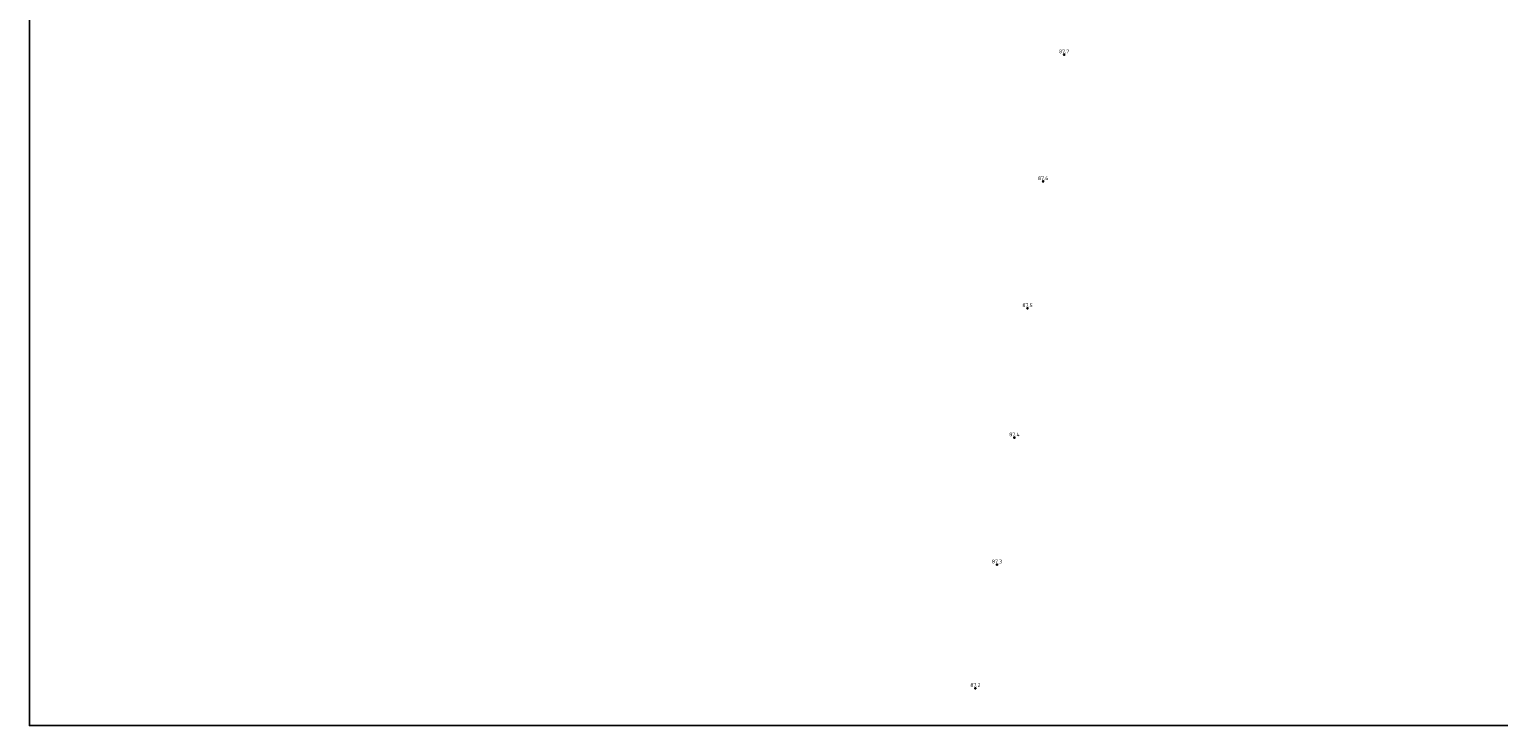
# Model space of a CAD drawing. Header units: metres. Extents: x 197534 to 199732, y 357153 to 363782.
# Tile 1 of 4: x 197534 to 198633, y 361374 to 361895. Entities that reach past the tile are written whole.
import ezdxf
from ezdxf.enums import TextEntityAlignment as Align

# ---------------------------------------------------------------- set-up
doc = ezdxf.new("R2010")
doc.units = ezdxf.units.M
doc.layers.add('hectometerpunten', color=7, linetype='Continuous')
doc.layers.add('hectometerpunten_001', color=1, linetype='Continuous')
doc.layers.add('X-XX-AL-T25', color=7, linetype='Continuous', lineweight=25)
doc.styles.add('NLCS-ISO-M500-T25', font='NLCS-ISO.ttf', dxfattribs={"height": 1.25})

# ---------------------------------------------------------------- blocks, each defined once
blk = doc.blocks.new('Rivier_kilometrering')
h = blk.add_hatch(color=256)
h.dxf.hatch_style = 1
h.paths.add_polyline_path([(-0.23, 0, 0.261667), (-0.12, -0.2), (0.12, 0.2, 0.585204)], flags=17)
h.paths.add_polyline_path([(0.23, 0, 1), (-0.23, 0, 1)])
blk.add_circle((0, 0), 0.232)
at = {"layer": 'X-XX-AL-T25', "ltscale": 0.1, "style": 'NLCS-ISO-M500-T25'}
blk.add_attdef('KILOMETER', text='', height=1.39, dxfattribs=at).set_placement((0, 0.5), align=Align.CENTER)

msp = doc.modelspace()

# ---------------------------------------------------------------- linework, layer by layer
msp.add_lwpolyline([(197534.4, 363782.1), (199732.2, 363782.1), (199732.2, 361374.5), (197534.4, 361374.5)], close=True)

# ---------------------------------------------------------------- block references
at = {"layer": 'hectometerpunten'}
ref = msp.add_blockref('Rivier_kilometrering', (198308.3, 361876.6), dxfattribs=dict(at, xscale=2, yscale=2, zscale=2))
ref.add_attrib('KILOMETER', '87.7', dxfattribs={"layer": 'hectometerpunten_001', "height": 2.78, "style": 'NLCS-ISO-M500-T25'}).set_placement((198308.3, 361877.6), align=Align.CENTER)
ref = msp.add_blockref('Rivier_kilometrering', (198292.6, 361781.7), dxfattribs=dict(at, xscale=2, yscale=2, zscale=2))
ref.add_attrib('KILOMETER', '87.6', dxfattribs={"layer": 'hectometerpunten_001', "height": 2.78, "style": 'NLCS-ISO-M500-T25'}).set_placement((198292.6, 361782.7), align=Align.CENTER)
ref = msp.add_blockref('Rivier_kilometrering', (198280.9, 361686.7), dxfattribs=dict(at, xscale=2, yscale=2, zscale=2))
ref.add_attrib('KILOMETER', '87.5', dxfattribs={"layer": 'hectometerpunten_001', "height": 2.78, "style": 'NLCS-ISO-M500-T25'}).set_placement((198280.9, 361687.7), align=Align.CENTER)
ref = msp.add_blockref('Rivier_kilometrering', (198271.1, 361590), dxfattribs=dict(at, xscale=2, yscale=2, zscale=2))
ref.add_attrib('KILOMETER', '87.4', dxfattribs={"layer": 'hectometerpunten_001', "height": 2.78, "style": 'NLCS-ISO-M500-T25'}).set_placement((198271.1, 361591), align=Align.CENTER)
ref = msp.add_blockref('Rivier_kilometrering', (198258.1, 361494.9), dxfattribs=dict(at, xscale=2, yscale=2, zscale=2))
ref.add_attrib('KILOMETER', '87.3', dxfattribs={"layer": 'hectometerpunten_001', "height": 2.78, "style": 'NLCS-ISO-M500-T25'}).set_placement((198258.1, 361495.9), align=Align.CENTER)
ref = msp.add_blockref('Rivier_kilometrering', (198241.9, 361402.4), dxfattribs=dict(at, xscale=2, yscale=2, zscale=2))
ref.add_attrib('KILOMETER', '87.2', dxfattribs={"layer": 'hectometerpunten_001', "height": 2.78, "style": 'NLCS-ISO-M500-T25'}).set_placement((198241.9, 361403.4), align=Align.CENTER)

doc.saveas('drawing.dxf')
